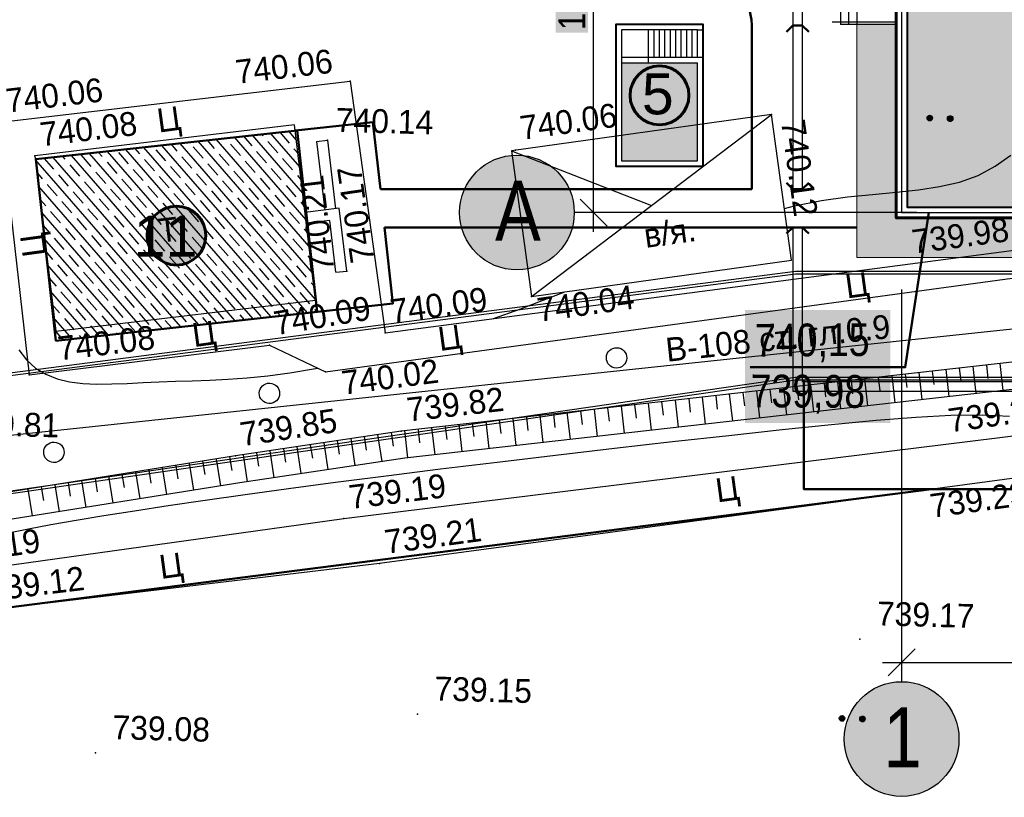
# Model space of a CAD drawing. Header units: millimetres. Extents: x -257011 to 237647566, y 2784933 to 6706507.
# Tile 230 of 256: x 10226276 to 10262422, y 4764831 to 4793361. Entities that reach past the tile are written whole.
import ezdxf

# ---------------------------------------------------------------- set-up
doc = ezdxf.new("R2010")
doc.units = ezdxf.units.MM
doc.header["$LTSCALE"] = 1000
doc.header["$PDMODE"] = 32
doc.header["$PDSIZE"] = 0.3
for name, pattern in [('ACAD_ISO02W100', [15, 12, -3]), ('ACAD_ISO03W100', [30, 12, -18]), ('Д_ТРОТ_ТРУБА', [3, 1.5, -1.5]), ('ДОРОГИ_СТРОЯЩ', [9, 8, -1]), ('ОТКОС_НИЗ', [1.2, 0.2, -1])]:
    doc.linetypes.add(name, pattern=pattern)
for name, color, linetype in [('(002) Рамка', 7, 'Continuous'), ('(004) Точки рельефа', 7, 'Continuous'), ('(007) Здания', 7, 'Continuous'), ('(014) Водопровод', 5, 'ИК_Водопровод -------в--------'), ('(025) Дорога', 7, 'Continuous'), ('(028) Гидротехн.', 7, 'Continuous'), ('(031) Горизонтали', 42, 'Continuous'), ('(035) Откосы', 7, 'Continuous'), ('(036) Растительность', 7, 'Continuous'), ('(038) Деревья', 7, 'Continuous'), ('(040) Ограда', 7, 'Continuous')]:
    doc.layers.add(name, color=color, linetype=linetype)
for name, color, linetype, lineweight in [('(032) Горизонтали утолщенные', 32, 'Continuous', 30), ('.', 7, 'Continuous', 15), ('expl', 234, 'Continuous', 13), ('text', 1, 'Continuous', 13), ('Размеры', 251, 'Continuous', 18), ('Та', 250, 'Continuous', 25)]:
    doc.layers.add(name, color=color, linetype=linetype, lineweight=lineweight)
doc.styles.add('BM-431', font='txt')
doc.styles.add('D-431', font='txt', dxfattribs={"width": 2})
doc.styles.add('P-131', font='txt')
doc.styles.add('Roman', font='romans')
doc.styles.get("Standard").update_dxf_attribs({"font": 'ARIALN.TTF'})
doc.linetypes.add('FENCELINE1', pattern='A,6.35,-2.54,[133,ltypeshp.shx,S=2.54,R=0,X=-2.54,Y=0],-2.54,25.4', length=36.83)
doc.linetypes.add('KANALIS_K', pattern='A,1,["<",Standard,S=1.8,R=0,X=-0.9,Y=-0.9],3,-1,["К",Standard,S=1.8,R=0,X=-0.9,Y=-0.9],-1,10', length=16)
doc.linetypes.add('ИК_Водопровод -------в--------', pattern='A,9,-0.6,["В",Standard,S=1.2,R=0,X=0,Y=-0.6],-1.2', length=10.8)
doc.linetypes.add('ОГРАДА_БЕТ', pattern='A,4,["|",Standard,S=0.8,R=0,X=0,Y=-0.8],4', length=8)
doc.dimstyles.new('ISO-25_WS', dxfattribs={"dimscale": 141.414141, "dimtxt": 7, "dimasz": 7, "dimexe": 5, "dimexo": 20, "dimgap": 2, "dimtad": 1, "dimdec": 0, "dimdsep": 46, "dimtxsty": 'Standard', "dimblk": 'OBLIQUE', "dimcen": 2.5, "dimdle": 5, "dimclrd": 5, "dimclre": 5, "dimclrt": 5, "dimadec": 0, "dimazin": 0, "dimtfac": 1, "dimtdec": 0, "dimtmove": 0, "dimatfit": 3, "dimldrblk": 'OBLIQUE', "dimfxl": 0, "dimtolj": 1, "dimtzin": 0, "dimlwd": 30, "dimlwe": 30, "dimarcsym": 0})

# ---------------------------------------------------------------- blocks, each defined once
blk = doc.blocks.new('d')
at = {"layer": '(038) Деревья', "color": 30}
blk.add_ellipse((0, 0), major_axis=(0.265, 0.265), ratio=1, start_param=5.497787, end_param=11.780972, dxfattribs=at)
blk = doc.blocks.new('*X70')
at = {"color": 0}
for p, q in [((1.9, 2.17), (2.11, 2.17)), ((1.91, 2.18), (2.09, 2.18)), ((1.94, 2.19), (2.06, 2.19)), ((1.8, 2.04), (2.2, 2.04)), ((1.8, 2.03), (2.2, 2.03)), ((1.8, 2.02), (2.2, 2.02)), ((1.8, 2.01), (2.2, 2.01)), ((1.8, 2), (2.2, 2)), ((1.8, 1.99), (2.2, 1.99)), ((1.8, 1.98), (2.2, 1.98)), ((1.8, 1.97), (2.2, 1.97)), ((1.8, 1.96), (2.2, 1.96)), ((1.81, 2.07), (2.19, 2.07)), ((1.81, 2.06), (2.19, 2.06)), ((1.81, 2.05), (2.19, 2.05)), ((1.81, 1.95), (2.19, 1.95)), ((1.81, 1.94), (2.19, 1.94)), ((1.81, 1.93), (2.19, 1.93)), ((1.82, 2.09), (2.18, 2.09)), ((1.82, 2.08), (2.18, 2.08)), ((1.82, 1.92), (2.18, 1.92)), ((1.82, 1.91), (2.18, 1.91)), ((1.83, 2.11), (2.17, 2.11)), ((1.83, 2.1), (2.17, 2.1)), ((1.83, 1.9), (2.17, 1.9)), ((1.83, 1.89), (2.17, 1.89)), ((1.84, 2.12), (2.16, 2.12)), ((1.84, 1.88), (2.16, 1.88)), ((1.85, 2.13), (2.15, 2.13)), ((1.85, 1.87), (2.15, 1.87)), ((1.86, 2.14), (2.14, 2.14)), ((1.86, 1.86), (2.14, 1.86)), ((1.87, 2.15), (2.13, 2.15)), ((1.87, 1.85), (2.13, 1.85)), ((1.88, 2.16), (2.12, 2.16)), ((1.88, 1.84), (2.12, 1.84)), ((1.9, 1.83), (2.11, 1.83)), ((1.91, 1.82), (2.09, 1.82)), ((1.94, 1.81), (2.06, 1.81))]:
    blk.add_line(p, q, dxfattribs=at)
blk = doc.blocks.new('I04100')
blk.add_circle((0, 0), 0.2)
blk.add_blockref('*X70', (-2, -2))
blk = doc.blocks.new('kjvklglhl')
at = {"layer": '(004) Точки рельефа'}
for p in [(282.156, 517.109), (297.645, 516.318), (281.381, 514.923), (288.288, 514.748), (270.656, 514.043), (282.225, 510.142), (289.035, 509.402), (281.113, 509.046), (283.702, 507.914), (271.615, 507.581), (279.473, 507.345), (281.553, 506.423), (270.684, 506.001), (284.392, 504.328), (278.337, 503.244), (282.371, 501.061), (283.734, 499.451), (301.434, 497.175), (285.277, 493.966), (273.5, 492.215)]:
    blk.add_point(p, dxfattribs=at)
at = {"layer": '(007) Здания'}
blk.add_lwpolyline([(281.113, 509.046), (280.163, 515.454), (270.656, 514.043), (271.606, 507.636)], close=True, dxfattribs=at)
at = {"layer": '(014) Водопровод', "ltscale": 0.5, "flags": 128}
blk.add_lwpolyline([(325.711, 440.112), (326.312, 440.162), (325.744, 440.975), (323.361, 447.342), (313.499, 509.603), (261.079, 502.552), (256.511, 532.162)], dxfattribs=at)
at = {"layer": '(025) Дорога', "linetype": 'Д_ТРОТ_ТРУБА', "flags": 128}
for points in [[(269.368, 515.247), (282.156, 517.109), (283.702, 507.914), (307.271, 511.692), (310.476, 513.628), (310.443, 515.538), (318.567, 515.917), (330.341, 516.212), (329.81, 527.423), (321.381, 528.706), (305.268, 531.339), (301.294, 530.976)], [(323.251, 418.267), (300.714, 414.809), (283.138, 412.485), (281.122, 413.564), (275.085, 449.451), (270.84, 474.617), (267.554, 498.57), (282.371, 501.061), (308.67, 505.056), (310.788, 503.765), (314.781, 477.717), (318.108, 454.899), (323.251, 418.267)], [(321.731, 420.742), (316.881, 452.353), (313.048, 477.771), (309.058, 502.896), (307.912, 503.399), (283.734, 499.451), (269.193, 497.303), (272.561, 474.353), (276.62, 450.413), (282.198, 415.2), (283.437, 414.157), (320.719, 419.528), (321.731, 420.742)]]:
    blk.add_lwpolyline(points, dxfattribs=at)
blk.add_lwpolyline([(269.368, 515.247), (270.684, 506.001), (279.473, 507.345), (281.553, 506.423), (308.542, 510.883), (312.531, 513.649), (318.524, 513.838), (330.524, 514.19), (333.406, 460.634), (331.811, 454.811, 1.56758), (332.906, 443.73, 0.509364), (333.962, 453.359), (336.672, 456.912), (338.021, 457.657), (347.714, 458.292), (347.773, 448.108), (343.552, 448.203), (343.703, 435.09)], format="xyb", dxfattribs=at)
at = {"layer": '(028) Гидротехн.'}
blk.add_lwpolyline([(297.645, 516.318), (288.142, 514.724), (289.035, 509.402), (298.538, 510.997)], close=True, dxfattribs=at)
for points in [[(289.035, 509.402), (297.645, 516.318)], [(288.142, 514.724), (293.34, 512.86)]]:
    blk.add_lwpolyline(points, dxfattribs=at)
at = {"layer": '(031) Горизонтали', "flags": 128}
blk.add_lwpolyline([(270.08, 500.19), (270.811, 500.359), (271.633, 500.536), (272.55, 500.723), (273.567, 500.921), (274.689, 501.132), (275.92, 501.356), (277.265, 501.593), (278.729, 501.843), (280.317, 502.106), (282.034, 502.383), (283.885, 502.675), (285.866, 502.979), (287.944, 503.292), (290.08, 503.607), (292.231, 503.919), (294.357, 504.221), (296.418, 504.507), (298.372, 504.773), (300.178, 505.01), (301.805, 505.214), (303.257, 505.375), (304.547, 505.482), (305.689, 505.527), (306.696, 505.498)], dxfattribs=at)
at = {"layer": '(032) Горизонтали утолщенные'}
for points in [[(270.271, 506.913), (270.57, 506.55), (270.908, 506.261), (271.287, 506.043), (271.707, 505.89), (272.165, 505.796), (272.656, 505.748), (273.176, 505.739), (273.721, 505.758), (274.286, 505.796), (274.866, 505.842), (275.457, 505.888), (276.057, 505.926), (276.671, 505.961), (277.308, 506), (277.975, 506.051), (278.68, 506.121), (279.433, 506.218), (280.239, 506.348), (281.109, 506.521), (281.256, 506.555)], [(298.22, 512.887), (298.594, 512.997), (299.579, 513.218), (300.526, 513.376), (301.434, 513.496), (302.3, 513.6), (303.121, 513.709), (303.895, 513.848), (304.62, 514.038), (305.293, 514.301), (305.912, 514.654), (306.481, 515.08)], [(287.658, 508.548), (288.616, 508.922), (289.781, 509.402), (290.25, 509.606)]]:
    blk.add_lwpolyline(points, dxfattribs=at)
at = {"layer": '(035) Откосы'}
for p, q in [((304.462, 506.158), (304.321, 507.148)), ((304.886, 506.723), (304.816, 507.218)), ((305.451, 506.298), (305.311, 507.288)), ((305.876, 506.863), (305.806, 507.358)), ((306.441, 506.438), (306.301, 507.428)), ((301.917, 506.303), (301.847, 506.798)), ((302.482, 505.878), (302.342, 506.868)), ((302.907, 506.443), (302.837, 506.938)), ((303.472, 506.018), (303.332, 507.008)), ((303.897, 506.583), (303.826, 507.078)), ((299.512, 505.458), (299.372, 506.448)), ((299.937, 506.023), (299.867, 506.518)), ((300.502, 505.598), (300.362, 506.588)), ((300.927, 506.163), (300.857, 506.658)), ((301.492, 505.738), (301.352, 506.728)), ((296.968, 505.603), (296.898, 506.098)), ((297.533, 505.178), (297.393, 506.168)), ((297.958, 505.743), (297.887, 506.238)), ((298.523, 505.318), (298.382, 506.308)), ((298.947, 505.883), (298.877, 506.378)), ((294.563, 504.758), (294.423, 505.748)), ((294.988, 505.323), (294.918, 505.818)), ((295.553, 504.898), (295.413, 505.888)), ((295.978, 505.463), (295.908, 505.958)), ((296.543, 505.038), (296.403, 506.028)), ((291.594, 504.337), (291.454, 505.328)), ((292.018, 504.902), (291.948, 505.398)), ((292.583, 504.477), (292.443, 505.468)), ((293.008, 505.043), (292.938, 505.538)), ((293.573, 504.618), (293.433, 505.608)), ((293.998, 505.183), (293.928, 505.678)), ((289.049, 504.482), (288.979, 504.977)), ((289.614, 504.057), (289.474, 505.047)), ((290.039, 504.622), (289.969, 505.117)), ((290.604, 504.197), (290.464, 505.187)), ((291.029, 504.762), (290.959, 505.257)), ((286.644, 503.637), (286.504, 504.627)), ((287.069, 504.202), (286.999, 504.697)), ((287.634, 503.777), (287.494, 504.767)), ((288.059, 504.342), (287.989, 504.837)), ((288.624, 503.917), (288.484, 504.907)), ((284.12, 503.772), (284.032, 504.264)), ((284.665, 503.357), (284.525, 504.347)), ((285.09, 503.922), (285.02, 504.417)), ((285.655, 503.497), (285.514, 504.487)), ((286.079, 504.062), (286.009, 504.557)), ((282.152, 503.419), (282.064, 503.911)), ((282.732, 503.015), (282.556, 503.999)), ((283.136, 503.595), (283.048, 504.088)), ((283.716, 503.191), (283.54, 504.176)), ((280.184, 503.067), (280.096, 503.559)), ((280.764, 502.663), (280.588, 503.647)), ((281.168, 503.243), (281.08, 503.735)), ((281.748, 502.839), (281.572, 503.823)), ((278.221, 502.713), (278.128, 503.204)), ((278.796, 502.31), (278.62, 503.294)), ((279.2, 502.89), (279.112, 503.382)), ((279.78, 502.486), (279.604, 503.471)), ((276.256, 502.343), (276.163, 502.834)), ((276.84, 501.944), (276.654, 502.927)), ((277.238, 502.528), (277.146, 503.019)), ((277.822, 502.129), (277.637, 503.112)), ((274.291, 501.972), (274.198, 502.464)), ((274.875, 501.573), (274.69, 502.556)), ((275.273, 502.157), (275.181, 502.649)), ((275.857, 501.759), (275.672, 502.741)), ((272.326, 501.602), (272.234, 502.093)), ((272.91, 501.203), (272.725, 502.186)), ((273.309, 501.787), (273.216, 502.278)), ((273.892, 501.388), (273.707, 502.371)), ((270.945, 500.833), (270.76, 501.815)), ((271.344, 501.417), (271.251, 501.908)), ((271.928, 501.018), (271.742, 502))]:
    blk.add_line(p, q, dxfattribs=at)
blk.add_lwpolyline([(319.844, 457.028), (320.125, 457.17), (320.377, 457.458), (320.534, 458.04), (317.903, 475.66), (312.574, 506.915), (312.192, 507.383), (311.596, 507.687), (310.502, 508.023), (284.392, 504.328), (278.337, 503.244), (265.243, 500.775), (264.939, 500.462), (264.803, 499.989), (265.706, 495.765), (268.865, 477.481), (274.213, 445.131), (280.153, 409.582)], dxfattribs=at)
at = {"layer": '(035) Откосы', "linetype": 'ОТКОС_НИЗ'}
blk.add_lwpolyline([(319.844, 457.028), (319.619, 457.386), (319.514, 458.099), (316.916, 475.502), (311.633, 506.487), (311.551, 506.587), (311.219, 506.757), (310.421, 507.002), (284.551, 503.341), (278.518, 502.26), (265.85, 499.872), (266.688, 495.955), (269.851, 477.647), (275.2, 445.294), (281.12, 409.861), (281.136, 409.822), (281.351, 409.621), (310.666, 409.479), (317.618, 409.281), (323.511, 408.859), (324.497, 408.587)], dxfattribs=at)
at = {"layer": '(040) Ограда', "linetype": 'ОГРАДА_БЕТ', "ltscale": 0.5, "flags": 128}
for points in [[(280.986, 514.865), (281.381, 514.923)], [(280.986, 514.865), (281.358, 512.357)], [(281.381, 514.923), (281.753, 512.415), (281.753, 512.415), (281.753, 512.415)], [(282.225, 510.142), (281.884, 512.435), (280.638, 512.25), (280.638, 512.25)], [(281.829, 510.083), (281.547, 511.981), (280.697, 511.854)], [(281.829, 510.083), (282.225, 510.142)]]:
    blk.add_lwpolyline(points, dxfattribs=at)
at = {"layer": '(036) Растительность', "linetype": 'Continuous', "xscale": 0.5, "yscale": 0.5, "zscale": 0.5}
for p in [(303.461, 516.357), (304.211, 516.357), (300.862, 494.248), (301.612, 494.248)]:
    blk.add_blockref('I04100', p, dxfattribs=at)
at = {"layer": '(038) Деревья', "color": 30, "linetype": 'Continuous'}
for p in [(292.216, 507.234), (279.514, 505.577), (271.667, 503.191)]:
    blk.add_blockref('d', p, dxfattribs=at)
at = {"layer": '(004) Точки рельефа', "style": 'D-431'}
for s, rotation, p in [('740.06', 8.2845, (278.005, 516.891)), ('740.06', 8.2845, (269.607, 515.6)), ('740.06', 9.5259, (288.513, 515.13)), ('740.12', 279.5259, (298.003, 516.087)), ('740.08', 8.4408, (270.894, 514.397)), ('740.21', 98.4408, (281.778, 510.132)), ('740.17', 99.9019, (283.236, 510.535)), ('739.98', 9.1063, (303.006, 511.362)), ('740.09', 9.1016, (283.936, 508.271)), ('740.04', 9.5259, (289.33, 508.474)), ('740.09', 11.0778, (279.695, 507.71)), ('740.08', 8.4408, (271.767, 506.564)), ('740.02', 8.9354, (282.223, 505.597)), ('739.82', 8.0541, (284.633, 504.681)), ('739.20', 9.5343, (304.527, 504.843)), ('739.85', 10.1547, (278.564, 503.605)), ('739.19', 8.6377, (282.608, 501.415)), ('739.23', 9.275, (303.947, 501.692)), ('739.21', 9.275, (283.967, 499.808)), ('739.19', 9.5421, (267.785, 498.928)), ('739.12', 8.4031, (269.432, 497.657))]:
    blk.add_text(s, height=0.875, rotation=rotation, dxfattribs=at).set_placement(p)
for s, p in [('740.14', (281.669, 515.238)), ('739.81', (268.258, 503.74)), ('739.17', (302.034, 497.695)), ('739.15', (285.877, 494.486)), ('739.08', (274.1, 492.735))]:
    blk.add_text(s, height=0.875, dxfattribs=at).set_placement(p)
at = {"layer": '(007) Здания', "color": 0, "linetype": 'Continuous', "style": 'P-131'}
blk.add_text('Т', height=0.88, rotation=8.4408, dxfattribs=at).set_placement((275.334, 510.986))
at = {"layer": '(014) Водопровод', "color": 0, "linetype": 'Continuous', "style": 'BM-431'}
blk.add_text('В-108 ст. гл.0.9', height=0.875, rotation=7.6612, dxfattribs=at).set_placement((294.072, 507.142))
at = {"layer": '(025) Дорога', "linetype": 'ДОРОГИ_СТРОЯЩ', "style": 'BM-431'}
for rotation, p in [(9.3824, (275.184, 515.022)), (99.3824, (271.194, 510.415)), (9.3824, (300.611, 509.648)), (9.3824, (285.722, 507.301)), (9.3824, (276.698, 507.192)), (9.3824, (296.062, 502.035)), (9.3824, (275.727, 498.654))]:
    blk.add_text('Ц', height=0.875, rotation=rotation, dxfattribs=at).set_placement(p)
at = {"layer": '(028) Гидротехн.', "style": 'BM-431'}
blk.add_text('в/я.', height=0.875, rotation=9.5259, dxfattribs=at).set_placement((293.175, 511.297))
blk = doc.blocks.new('gstrhsrth')
at = {"layer": '(040) Ограда', "linetype": 'KANALIS_K', "ltscale": 1000}
h = blk.add_hatch(color=256, dxfattribs=at)
h.set_gradient(color1=(255, 0, 0), color2=(209, 0, 0), one_color=1, tint=0.41, name='INVSPHERICAL')
h.paths.add_polyline_path([(4274197, -1313201), (4271397, -1313201), (4271397, -1316801), (4274197, -1316801)])
for p, q in [((4272397, -1313201), (4272397, -1312001)), ((4272597, -1313001), (4272597, -1312001)), ((4272797, -1313001), (4272797, -1312001)), ((4272997, -1313001), (4272997, -1312001)), ((4273197, -1313001), (4273197, -1312001)), ((4273397, -1313001), (4273397, -1312001)), ((4273597, -1313001), (4273597, -1312001)), ((4273797, -1313001), (4273797, -1312001)), ((4273997, -1313001), (4273997, -1312001)), ((4274197, -1312001), (4274397, -1312001)), ((4274397, -1313001), (4274397, -1312001))]:
    blk.add_line(p, q)
at = {"lineweight": 30}
for p, q in [((4274197, -1313001), (4274197, -1312001)), ((4271397, -1313001), (4274397, -1313001)), ((4271397, -1313201), (4274197, -1313201))]:
    blk.add_line(p, q, dxfattribs=at)
at = {"lineweight": 40}
blk.add_lwpolyline([(4274397, -1313001), (4274397, -1311801), (4271197, -1311801), (4271197, -1317001), (4274397, -1317001), (4274397, -1313001)], dxfattribs=at)
at = {"lineweight": 30}
for points in [[(4274197, -1312001), (4271397, -1312001), (4271397, -1313201)], [(4271397, -1313201), (4271397, -1316801), (4274197, -1316801), (4274197, -1313201)]]:
    blk.add_lwpolyline(points, dxfattribs=at)
blk = doc.blocks.new('_Oblique')
at = {"color": 0, "linetype": 'ByBlock', "lineweight": -2}
blk.add_line((-0.5, -0.5), (0.5, 0.5), dxfattribs=at)
blk = doc.blocks.new('*D1952')
at = {"color": 5, "lineweight": 30, "ltscale": 1000, "transparency": 16777216}
for p, q in [((10247343, 4785580), (10247343, 4802594)), ((10259215, 4801887), (10246636, 4801887)), ((10259215, 4786287), (10246636, 4786287))]:
    blk.add_line(p, q, dxfattribs=at)
at = {"layer": 'Defpoints', "color": 0, "lineweight": 50, "ltscale": 1000, "transparency": 16777216}
for p in [(10247343, 4801887), (10262043, 4801887), (10262043, 4786287)]:
    blk.add_point(p, dxfattribs=at)
at = {"color": 5, "lineweight": 30, "ltscale": 1000, "transparency": 16777216, "xscale": 989.89898989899, "yscale": 989.89898989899, "zscale": 989.89898989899}
for p, rotation in [((10247343, 4801887), 90), ((10247343, 4786287), 270)]:
    blk.add_blockref('_Oblique', p, dxfattribs=dict(at, rotation=rotation))
at = {"color": 5, "lineweight": 50, "ltscale": 1000, "transparency": 16777216, "insert": (10246555, 4794087), "char_height": 989.9, "attachment_point": 5, "rotation": 90, "bg_fill": 1, "box_fill_scale": 1.1, "bg_fill_color": 255, "bg_fill_transparency": 0}
blk.add_mtext('\\A1;15.6', dxfattribs=at)
blk = doc.blocks.new('ergrtshjs')
at = {"layer": '(040) Ограда', "linetype": 'KANALIS_K', "ltscale": 1000}
h = blk.add_hatch(color=256, dxfattribs=at)
h.set_gradient(color1=(255, 0, 0), color2=(255, 0, 0), tint=0.41, name='INVSPHERICAL')
h.paths.add_polyline_path([(4220109, -1174872), (4193509, -1174872), (4193509, -1159672), (4220109, -1159672)])
h = blk.add_hatch(color=256, dxfattribs=at)
h.set_gradient(color1=(255, 0, 0), color2=(255, 0, 0), tint=0.41, name='INVSPHERICAL')
h.paths.add_polyline_path([(4202859, -1175272), (4205134, -1175272), (4207359, -1175272), (4207359, -1176922), (4202859, -1176922)])
at = {"layer": '.', "lineweight": 0, "ltscale": 1000}
h = blk.add_hatch(dxfattribs=at)
h.set_pattern_fill('AR-SAND', color=252, scale=10)
h.set_pattern_definition([(37.5, (0, -27743), (-16.000313, 489.413237), [0, -386.08, 0, -431.8, 0, -412.75]), (7.5, (0, -27743), (449.52328, 716.8251), [0, -208.28, 0, -347.98, 0, -133.35]), (327.5, (-312.4, -27743), (790.99237, 1.437185), [0, -127, 0, -457.2, 0, -596.9]), (317.5, (-312.4, -27743), (763.55645, 222.92932), [0, -63.5, 0, -299.72, 0, -342.9])])
h.paths.add_polyline_path([(4221959, -1157822), (4191659, -1157822), (4191659, -1165772), (4193109, -1165772), (4193109, -1159272), (4220509, -1159272), (4220509, -1166372), (4221959, -1166372)])
h.paths.add_polyline_path([(4193109, -1173772), (4191659, -1173772), (4191659, -1176722), (4196959, -1176722), (4196959, -1175272), (4193109, -1175272)])
h.paths.add_polyline_path([(4221959, -1171476), (4221959, -1168172), (4220509, -1168172), (4220509, -1175272), (4207359, -1175272), (4207359, -1176722), (4221959, -1176722)])
at = {"ltscale": 100}
for p, q in [((4191109, -1161972, 0), (4192959, -1161972, 0)), ((4191109, -1162022, 0), (4192909, -1162022, 0)), ((4192909, -1166472), (4192909, -1162022)), ((4192959, -1166472), (4192959, -1161972)), ((4190959, -1166172), (4190959, -1162122, 0)), ((4191009, -1166172), (4191009, -1162122, 0)), ((4191009, -1163472), (4191909, -1163472)), ((4191909, -1163472), (4191609, -1164372)), ((4192009, -1163172, 0), (4191909, -1163172, 0)), ((4191909, -1163472), (4191909, -1163172)), ((4191909, -1163472), (4191959, -1163472)), ((4191959, -1166472), (4191959, -1163172)), ((4192009, -1163472), (4191959, -1163472)), ((4192009, -1166472), (4192009, -1163172)), ((4192909, -1163472), (4192009, -1163472)), ((4191009, -1163772), (4191809, -1163772)), ((4192909, -1163772), (4192009, -1163772)), ((4191009, -1164072), (4191709, -1164072)), ((4192909, -1164072), (4192009, -1164072)), ((4191009, -1164372), (4191609, -1164372)), ((4192909, -1164372), (4192009, -1164372)), ((4191423, -1164932), (4190987, -1166238)), ((4191009, -1164672), (4191509, -1164672)), ((4191009, -1164972), (4191409, -1164972)), ((4191471, -1164785), (4191082, -1164854)), ((4191082, -1164854), (4191786, -1164861)), ((4191786, -1164861), (4191423, -1164932)), ((4191509, -1164672), (4191471, -1164785)), ((4192909, -1164672), (4192009, -1164672)), ((4192909, -1164972), (4192009, -1164972)), ((4191009, -1165272), (4191309, -1165272)), ((4192909, -1165272), (4192009, -1165272)), ((4191009, -1165572), (4191209, -1165572)), ((4192909, -1165572), (4192009, -1165572)), ((4191009, -1165872), (4191109, -1165872)), ((4192909, -1165872), (4192009, -1165872)), ((4190959, -1166172), (4191009, -1166172)), ((4192909, -1166172), (4192009, -1166172)), ((4192009, -1166472), (4191959, -1166472)), ((4192909, -1166472), (4192959, -1166472)), ((4196959, -1176722), (4196959, -1175272)), ((4201459, -1176722), (4201459, -1175272)), ((4207359, -1178722), (4207359, -1175379)), ((4202859, -1176722), (4196959, -1176722))]:
    blk.add_line(p, q, dxfattribs=at)
at = {"color": 0}
for p, q in [((4193109, -1165772), (4191659, -1165772)), ((4191059, -1168172), (4191059, -1166372)), ((4193109, -1166372), (4191059, -1166372)), ((4191359, -1168172), (4191359, -1166372)), ((4193109, -1166072), (4191659, -1166072)), ((4193109, -1166372), (4191659, -1166372)), ((4191659, -1166372), (4191659, -1173772)), ((4191659, -1168172), (4191659, -1166372)), ((4220509, -1166372), (4222559, -1166372)), ((4221959, -1166372), (4221959, -1168172)), ((4222259, -1166372), (4222259, -1168172)), ((4222559, -1166372), (4222559, -1168172)), ((4193109, -1168172), (4191059, -1168172)), ((4193109, -1168172), (4191659, -1168172)), ((4220509, -1168172), (4222559, -1168172)), ((4193109, -1169272), (4191659, -1169272))]:
    blk.add_line(p, q, dxfattribs=at)
at = {"color": 204, "linetype": 'FENCELINE1', "lineweight": 30, "ltscale": 20}
for p, q in [((4191959, -1166452), (4190759, -1166452)), ((4220509, -1168092), (4222859, -1168092))]:
    blk.add_line(p, q, dxfattribs=at)
at = {"color": 204, "linetype": 'FENCELINE1', "lineweight": 30, "ltscale": 15}
for p, q in [((4202859, -1175442), (4196659, -1175442)), ((4202859, -1176642), (4196659, -1176642)), ((4202939, -1179022), (4202939, -1176922)), ((4207279, -1179022), (4207279, -1176922)), ((4205109, -1177922), (4205109, -1179022))]:
    blk.add_line(p, q, dxfattribs=at)
at = {"lineweight": 30, "ltscale": 100}
for p, q in [((4202859, -1178722), (4202859, -1175272)), ((4207359, -1178722), (4207359, -1176472)), ((4202859, -1178122), (4207359, -1178122)), ((4202859, -1178422), (4207359, -1178422)), ((4202859, -1178722), (4207359, -1178722))]:
    blk.add_line(p, q, dxfattribs=at)
at = {"lineweight": 0, "ltscale": 1000}
for points in [[(4191659, -1166372), (4191659, -1157822), (4221959, -1157822), (4221959, -1166372)], [(4202859, -1176722), (4191659, -1176722), (4191659, -1168172)], [(4221959, -1168172), (4221959, -1176722), (4207359, -1176722)]]:
    blk.add_lwpolyline(points, dxfattribs=at)
at = {"lineweight": 60, "ltscale": 1000}
blk.add_lwpolyline([(4193109, -1159272), (4220509, -1159272), (4220509, -1175272), (4193109, -1175272)], close=True, dxfattribs=at)
at = {"color": 1, "lineweight": 30, "ltscale": 1000}
blk.add_lwpolyline([(4193309, -1159472), (4220309, -1159472), (4220309, -1175072), (4193309, -1175072)], close=True, dxfattribs=at)
at = {"lineweight": 40, "ltscale": 1000}
blk.add_lwpolyline([(4193509, -1159672), (4220109, -1159672), (4220109, -1174872), (4193509, -1174872)], close=True, dxfattribs=at)
at = {"color": 204, "linetype": 'FENCELINE1', "lineweight": 30, "ltscale": 20}
for points in [[(4191739, -1165772), (4191739, -1174072)], [(4222859, -1166452), (4220509, -1166452)], [(4190759, -1168092), (4193109, -1168092)], [(4193109, -1168092), (4192939, -1168092), (4192939, -1174072)]]:
    blk.add_lwpolyline(points, dxfattribs=at)
at = {"color": 251, "linetype": 'ACAD_ISO02W100', "lineweight": 0, "ltscale": 50}
for points in [[(4191659, -1173772), (4192339, -1169272), (4193002, -1173772)], [(4196959, -1175379), (4201459, -1176050), (4196959, -1176722)]]:
    blk.add_lwpolyline(points, dxfattribs=at)
at = {"color": 0}
blk.add_lwpolyline([(4191659, -1173772), (4193109, -1173772)], dxfattribs=at)
at = {"lineweight": 50, "ltscale": 1000}
blk.add_lwpolyline([(4207359, -1176922), (4202859, -1176922), (4202859, -1175272), (4207359, -1175272)], close=True, dxfattribs=at)
at = {"layer": 'expl', "lineweight": 30}
for p, q in [((4191459, -1163472), (4191459, -1164372)), ((4192459, -1166172), (4192459, -1163472)), ((4191459, -1164372), (4191392, -1164129)), ((4191459, -1164372), (4191526, -1164129)), ((4191060, -1167322), (4191659, -1167322)), ((4191659, -1167322), (4191416, -1167255)), ((4191659, -1167322), (4191416, -1167389)), ((4221959, -1167222), (4222202, -1167155)), ((4222558, -1167222), (4221959, -1167222)), ((4221959, -1167222), (4222202, -1167289)), ((4203774, -1178122), (4203707, -1178365)), ((4203774, -1178722), (4203774, -1178122)), ((4203774, -1178122), (4203841, -1178365)), ((4206444, -1178122), (4206377, -1178365)), ((4206444, -1178722), (4206444, -1178122)), ((4206444, -1178122), (4206511, -1178365))]:
    blk.add_line(p, q, dxfattribs=at)
for centre in [(4192459, -1166222), (4191010, -1167322), (4222608, -1167222), (4203774, -1178772), (4206444, -1178772)]:
    blk.add_circle(centre, 50, dxfattribs=at)
blk.add_arc((4191959, -1163468, 0), 500, 359.5758, 180.4242, dxfattribs=at)
at = {"layer": 'Размеры', "lineweight": 60, "ltscale": 5, "elevation": 0}
blk.add_lwpolyline([(4191109, -1161972), (4191109, -1162122), (4190959, -1162122), (4190959, -1161972)], close=True, dxfattribs=at)
blk = doc.blocks.new('*D1954')
at = {"color": 5, "lineweight": 30, "ltscale": 1000, "transparency": 16777216}
for p, q in [((10258653, 4783459), (10258653, 4769073)), ((10285653, 4783459), (10285653, 4769073)), ((10257945, 4769780), (10286360, 4769780))]:
    blk.add_line(p, q, dxfattribs=at)
at = {"layer": 'Defpoints', "color": 0, "lineweight": 50, "ltscale": 1000, "transparency": 16777216}
for p in [(10258653, 4786287), (10285653, 4786287), (10285653, 4769780)]:
    blk.add_point(p, dxfattribs=at)
at = {"color": 5, "lineweight": 30, "ltscale": 1000, "transparency": 16777216, "xscale": 989.89898989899, "yscale": 989.89898989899, "zscale": 989.89898989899, "rotation": 180}
blk.add_blockref('_Oblique', (10258653, 4769780), dxfattribs=at)
at = {"color": 5, "lineweight": 30, "ltscale": 1000, "transparency": 16777216, "xscale": 989.89898989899, "yscale": 989.89898989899, "zscale": 989.89898989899}
blk.add_blockref('_Oblique', (10285653, 4769780), dxfattribs=at)
at = {"color": 5, "lineweight": 50, "ltscale": 1000, "transparency": 16777216, "insert": (10272153, 4770568), "char_height": 989.9, "attachment_point": 5, "bg_fill": 1, "box_fill_scale": 1.1, "bg_fill_color": 255, "bg_fill_transparency": 0}
blk.add_mtext('\\A1;27.0', dxfattribs=at)

msp = doc.modelspace()

# ---------------------------------------------------------------- hatches: boundary and pattern name
at = {"lineweight": 50}
h = msp.add_hatch(color=1, dxfattribs=at)
h.set_gradient(color1=(255, 255, 255), one_color=1, tint=1)
h.paths.add_polyline_path([(10248683.125, 4790584.902, 1), (10250844.471, 4790584.902, 1)])
at = {"linetype": 'KANALIS_K', "ltscale": 1000}
h = msp.add_hatch(dxfattribs=at)
h.set_pattern_fill('JIS_STN_1E', color=252, scale=550, angle=266, style=0)
h.set_pattern_definition([(311, (-13252.5, -806459.76), (415.09027, 360.832466), []), (311, (-13279.54, -806846.57), (415.09027, 360.832466), [550, -275])])
h.paths.add_polyline_path([(10227603.538, 4781583.935), (10237195.679, 4782643.499), (10236395.713, 4789292.767), (10226868.26, 4788240.349)])
at = {"lineweight": 30}
h = msp.add_hatch(color=256, dxfattribs=at)
h.set_gradient(color1=(255, 255, 255), one_color=1, tint=1)
h.paths.add_polyline_path([(10244688.945, 4788386.191, 1), (10244372.006, 4784187.489, 1)])
at = {"lineweight": 50}
h = msp.add_hatch(color=1, dxfattribs=at)
h.set_gradient(color1=(255, 255, 255), one_color=1, tint=1)
h.paths.add_polyline_path([(10230951.296, 4785441.924, 1), (10233112.642, 4785441.924, 1)])
at = {"lineweight": 25}
h = msp.add_hatch(color=256, dxfattribs=at)
h.set_gradient(color1=(255, 255, 255), one_color=1, tint=1)
h.paths.add_polyline_path([(10252904.827, 4782710.084), (10258234.794, 4782710.084), (10258234.794, 4778559.364), (10252904.827, 4778559.364)])
at = {"lineweight": 30}
h = msp.add_hatch(color=256, dxfattribs=at)
h.set_gradient(color1=(255, 255, 255), one_color=1, tint=1)
h.paths.add_polyline_path([(10258811.002, 4769066.81, 1), (10258494.063, 4764868.108, 1)])

# ---------------------------------------------------------------- linework, layer by layer
at = {"layer": '(002) Рамка', "color": 0, "lineweight": 60, "ltscale": 1000}
for centre in [(10249763.798, 4790584.902), (10232031.969, 4785441.924)]:
    msp.add_circle(centre, 1080.673, dxfattribs=at)
at = {"lineweight": 50, "ltscale": 1000}
for p, q in [((10239515.793, 4787142.046), (10253152.532, 4787142.046)), ((10239670.439, 4785742.046), (10257002.532, 4785742.046))]:
    msp.add_line(p, q, dxfattribs=at)
msp.add_lwpolyline([(10255060.096, 4780136.84), (10255060.096, 4776136.84), (10291002.532, 4776136.84), (10291002.532, 4807536.84), (10251302.532, 4807536.84), (10251302.532, 4800897.255, -0.386730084), (10249303.036, 4799160.298), (10220352.394, 4799160.298), (10215991.367, 4797793.376), (10216373.559, 4795160.298), (10251259.401, 4795160.298, -0.388770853), (10253152.532, 4793155.697), (10253152.532, 4787142.046)], format="xyb", dxfattribs=at)
at = {"color": 150}
for points in [[(10254652.532, 4785742.046), (10254652.532, 4779736.84), (10287702.532, 4779736.84), (10287702.532, 4802321.24), (10287702.532, 4803936.84), (10254652.532, 4803936.84), (10254652.532, 4787142.046)], [(10255002.532, 4785742.046), (10255002.532, 4780086.84), (10287352.532, 4780086.84), (10287352.532, 4802086.84), (10287352.532, 4803586.84), (10255002.532, 4803586.84), (10255002.532, 4787142.046)]]:
    msp.add_lwpolyline(points, dxfattribs=at)
at = {"lineweight": 50, "ltscale": 1000}
for points in [[(10254419.952, 4792918.294), (10254652.532, 4793149.375), (10255002.532, 4793149.375), (10255241.484, 4792918.294)], [(10236395.713, 4789292.767), (10239243.473, 4789607.336), (10239515.793, 4787142.046)], [(10234566.749, 4789090.737), (10236460.401, 4789299.913), (10237195.679, 4782643.499), (10235680.019, 4782476.077)], [(10254419.952, 4787373.128), (10254652.532, 4787142.046), (10255002.532, 4787142.046), (10255241.484, 4787373.128)], [(10239670.439, 4785742.046), (10239978.751, 4782950.922), (10235996.973, 4782511.088)], [(10254419.952, 4785510.965), (10254652.532, 4785742.046), (10255002.532, 4785742.046), (10255241.484, 4785510.965)], [(10259744.522, 4776136.84), (10264901.947, 4776136.84), (10265470.699, 4771765.702), (10268183.578, 4750915.896), (10271300.011, 4725400.018), (10275259.575, 4693665.184), (10274213.863, 4692480.509), (10255504.784, 4690319.679), (10236795.706, 4688158.848), (10235586.415, 4689236.365), (10231000.58, 4724592.132), (10227615.702, 4748637.275), (10224894.806, 4771672.755), (10259744.522, 4776136.84)]]:
    msp.add_lwpolyline(points, dxfattribs=at)
msp.add_lwpolyline([(10226868.26, 4788240.349), (10236460.401, 4789299.913), (10237195.679, 4782643.499), (10227603.538, 4781583.935)], close=True, dxfattribs=at)
at = {"lineweight": 50}
msp.add_lwpolyline([(10259652.532, 4786286.84), (10258783.583, 4780612.451), (10253090.835, 4780612.451)], dxfattribs=at)
at = {"lineweight": 30, "ltscale": 1000}
msp.add_lwpolyline([(10254752.532, 4784136.84), (10270602.532, 4784136.84), (10270602.532, 4780136.84), (10254752.532, 4780136.84), (10221043.464, 4775254.623), (10220416.701, 4779695.732)], close=True, dxfattribs=at)
at = {"color": 92, "lineweight": 30, "ltscale": 1000}
msp.add_lwpolyline([(10254758.973, 4784036.84), (10270502.532, 4784036.84), (10270502.532, 4780236.84), (10254745.328, 4780236.84), (10221128.457, 4775367.977), (10220529.857, 4779609.535)], close=True, dxfattribs=at)
at = {"color": 162, "lineweight": 30}
for centre in [(10244530.476, 4786286.84), (10258652.532, 4766967.459)]:
    msp.add_circle(centre, 2105.323, dxfattribs=at)

# ---------------------------------------------------------------- block references
at = {"lineweight": 5, "xscale": 999.9999999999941, "yscale": 999.9999999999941, "zscale": 999.9999999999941, "rotation": 358.3893224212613}
msp.add_blockref('kjvklglhl', (9941829.75, 4282132.781), dxfattribs=at)
at = {"lineweight": 50, "xscale": -1}
msp.add_blockref('ergrtshjs', (14478961.76, 5961358.727), dxfattribs=at)
at = {"lineweight": 50, "rotation": 0.003800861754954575}
msp.add_blockref('gstrhsrth', (5976879.619, 6104702.215), dxfattribs=at)

# ---------------------------------------------------------------- texts
at = {"color": 250, "char_height": 1500, "width": 156685.73039, "attachment_point": 6, "style": 'Roman'}
for s, insert in [('\\pt64500;{\\fArial|b0|i0|c0|p34;5}', (10250283.702, 4790628.233, 0)), ('\\pt64500;{\\fArial|b0|i0|c0|p34;11}', (10232796.029, 4785420.293, 0))]:
    msp.add_mtext(s, dxfattribs=dict(at, insert=insert))
at = {"lineweight": 30, "insert": (10253112.963, 4780344.422), "char_height": 1200, "width": 6859.98406, "attachment_point": 1, "rotation": 359.647453}
msp.add_mtext('739,98', dxfattribs=at)
at = {"layer": 'text', "color": 1, "linetype": 'ACAD_ISO03W100', "lineweight": 50, "ltscale": 50, "insert": (10253274.531, 4780776.051), "char_height": 1200, "width": 6859.98406, "attachment_point": 7, "rotation": 0.352547}
msp.add_mtext('740,15', dxfattribs=at)
at = {"layer": 'Та', "char_height": 2200, "width": 5978.76596, "attachment_point": 2}
for s, insert in [('{\\C162;A}', (10244566.503, 4787450.062)), ('{\\C162;1}', (10258688.56, 4768130.68))]:
    msp.add_mtext(s, dxfattribs=dict(at, insert=insert))

# ---------------------------------------------------------------- dimensions: what is measured, and where the dimension line sits
at = {"lineweight": 50, "ltscale": 1000}
dim = msp.add_linear_dim(base=(10247342.87, 4801886.84), p1=(10262042.8, 4786286.84), p2=(10262042.8, 4801886.84), angle=90, text='15.6', dimstyle='ISO-25_WS', override={"dimtmove": 1, "dimtfill": 2, "dimtfillclr": 255}, dxfattribs=at)
dim.commit()
dim.dimension.update_dxf_attribs({"geometry": '*D1952', "text_midpoint": (10246554.626, 4794086.84)})
dim = msp.add_linear_dim(base=(10285652.532, 4769779.853), p1=(10258652.532, 4786286.84), p2=(10285652.532, 4786286.84), text='27.0', dimstyle='ISO-25_WS', override={"dimtmove": 1, "dimtfill": 2, "dimtfillclr": 255}, dxfattribs=at)
dim.commit()
dim.dimension.update_dxf_attribs({"geometry": '*D1954', "text_midpoint": (10272152.532, 4770568.097)})

doc.saveas('drawing.dxf')
